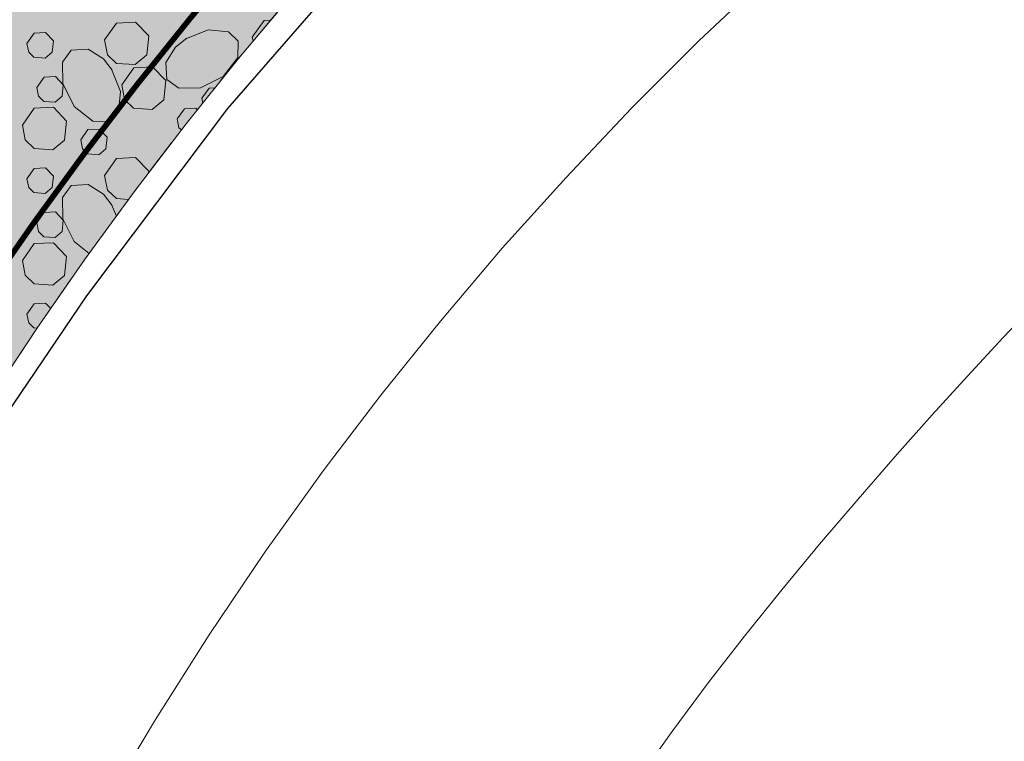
# Model space of a CAD drawing. Header units: metres. Extents: x 148425 to 149111, y 486065 to 486671.
# Tile 20 of 81: x 148547 to 148564, y 486322 to 486334. Entities that reach past the tile are written whole.
import ezdxf

# ---------------------------------------------------------------- set-up
doc = ezdxf.new("R2010")
doc.units = ezdxf.units.M
doc.header["$MEASUREMENT"] = 0
doc.linetypes.add('1-3 (0.10)', pattern=[4, 1, -3])
doc.linetypes.add('DGN Style 2', pattern=[1, 0.6, -0.4])
for name, color, linetype, lineweight in [('BWR-nieuw-belijning-1-3 streep dik 100', 51, '1-3 (0.10)', 0), ('BWR-verw-drain ø 80', 60, 'drainagew', 30), ('BWR-verw-situatie', 214, 'DGN Style 2', 13), ('TOP-L-topo objecten vlak', 7, 'Continuous', 0), ('WVB-alg-onderhoek', 7, 'Continuous', 30), ('WVB-pen-dik 013', 1, 'Continuous', 0), ('WVB-raster-20%', 254, 'Continuous', 30)]:
    doc.layers.add(name, color=color, linetype=linetype, lineweight=lineweight)
doc.styles.add('Style-WORKING', font='WORKING.shx')
doc.linetypes.add('drainagew', pattern='A,2.1,["V",Style-WORKING,S=0.700002,R=0,X=-0.228,Y=-0.367],2.9,-0.32,0.02,-0.32,0.4,-0.32,0.05,-0.32', length=6.75)

msp = doc.modelspace()

# ---------------------------------------------------------------- hatches: boundary and pattern name
at = {"layer": 'WVB-raster-20%', "linetype": 'Continuous', "lineweight": 0}
msp.add_hatch(color=256, dxfattribs=at).paths.add_polyline_path([(148533.282, 486328.506), (148542.896, 486322.419), (148542.892, 486322.421), (148544.421, 486325.181), (148546.054, 486327.762), (148546.882, 486329.013), (148547.738, 486330.245), (148548.621, 486331.456), (148549.521, 486332.632), (148550.449, 486333.789), (148551.401, 486334.925), (148552.377, 486336.041), (148553.375, 486337.138), (148554.393, 486338.216), (148555.43, 486339.275), (148556.497, 486340.325), (148557.585, 486341.355), (148558.694, 486342.365), (148559.822, 486343.352), (148560.969, 486344.318), (148562.134, 486345.261), (148563.317, 486346.181), (148564.517, 486347.077), (148573.278, 486353.429), (148578.585, 486357.139), (148574.733, 486362.601), (148561.632, 486353.285), (148552.063, 486346.543), (148550.539, 486345.454), (148549.684, 486344.812), (148548.837, 486344.158), (148548, 486343.493), (148547.171, 486342.817), (148546.351, 486342.13), (148545.54, 486341.432), (148544.74, 486340.724), (148543.949, 486340.006), (148543.217, 486339.324), (148542.494, 486338.632), (148541.78, 486337.931), (148541.074, 486337.222), (148540.377, 486336.504), (148539.687, 486335.78), (148539.072, 486335.12), (148538.464, 486334.454), (148537.863, 486333.781), (148537.269, 486333.103), (148536.681, 486332.418)], flags=0)

# ---------------------------------------------------------------- linework, layer by layer
at = {"layer": 'BWR-nieuw-belijning-1-3 streep dik 100', "color": 7, "const_width": 0.1, "flags": 128}
msp.add_lwpolyline([(148577.949, 486358.049), (148572.634, 486354.333), (148563.859, 486347.971), (148562.644, 486347.064), (148561.444, 486346.131), (148560.262, 486345.174), (148559.099, 486344.194), (148557.955, 486343.193), (148556.83, 486342.168), (148555.726, 486341.124), (148554.644, 486340.059), (148553.593, 486338.985), (148552.561, 486337.893), (148551.549, 486336.78), (148550.558, 486335.647), (148549.591, 486334.493), (148548.647, 486333.317), (148547.732, 486332.12), (148546.834, 486330.889), (148545.963, 486329.636), (148545.122, 486328.365), (148543.483, 486325.774)], dxfattribs=at)
at = {"layer": 'BWR-verw-drain ø 80', "linetype": 'drainagew', "ltscale": 2.5, "flags": 128}
msp.add_lwpolyline([(148596.266, 486369.117), (148578.743, 486356.723), (148563.976, 486346.242), (148561.521, 486344.319), (148558.7, 486341.894), (148555.809, 486339.141), (148553.772, 486337.013), (148552.603, 486335.61), (148550.251, 486332.904), (148547.758, 486329.592), (148545.938, 486326.911), (148544.092, 486323.91), (148542.892, 486321.749)], dxfattribs=at)
at = {"layer": 'BWR-verw-situatie', "flags": 128}
msp.add_lwpolyline([(148544.421, 486325.181), (148546.054, 486327.762), (148546.882, 486329.013), (148547.738, 486330.245), (148548.621, 486331.456), (148549.521, 486332.632), (148550.449, 486333.789), (148551.401, 486334.925), (148552.377, 486336.041), (148553.375, 486337.138), (148554.393, 486338.216), (148555.43, 486339.275), (148556.497, 486340.325), (148557.585, 486341.355), (148558.694, 486342.365), (148559.822, 486343.352), (148560.969, 486344.318), (148562.134, 486345.261), (148563.317, 486346.181), (148564.517, 486347.077), (148573.278, 486353.429), (148578.585, 486357.139)], dxfattribs=at)
at = {"layer": 'TOP-L-topo objecten vlak', "color": 7, "linetype": 'Continuous', "lineweight": 0, "flags": 128}
for points in [[(148570.529, 486346.442), (148568.342, 486345.675), (148565.805, 486343.592), (148565.157, 486342.296), (148566.067, 486340.731), (148559.812, 486335.256), (148558.589, 486334.099), (148557.398, 486332.908), (148556.238, 486331.685), (148555.112, 486330.431), (148554.02, 486329.146), (148552.963, 486327.834), (148551.944, 486326.495), (148550.915, 486325.061), (148549.927, 486323.596), (148548.98, 486322.103), (148548.075, 486320.584)], [(148554.142, 486315.531), (148554.656, 486316.474), (148555.19, 486317.407), (148555.742, 486318.329), (148556.312, 486319.241), (148556.899, 486320.141), (148557.504, 486321.029), (148558.124, 486321.906), (148558.749, 486322.748), (148559.392, 486323.577), (148560.051, 486324.394), (148560.722, 486325.201), (148561.404, 486325.999), (148562.093, 486326.791), (148562.71, 486327.485), (148563.334, 486328.172), (148563.966, 486328.853), (148564.606, 486329.526), (148565.907, 486330.851), (148572.757, 486336.899), (148576.384, 486339.694), (148570.529, 486346.442)]]:
    msp.add_lwpolyline(points, dxfattribs=at)
at = {"layer": 'WVB-alg-onderhoek', "lineweight": 40, "ltscale": 500}
msp.add_3dface([(148601.941, 486074.385), (149104.348, 486429.086), (148938.821, 486663.542), (148436.414, 486308.842)], dxfattribs=at)
at = {"layer": 'WVB-pen-dik 013'}
for p, q in [((148550.704, 486334.093), (148550.69, 486334.161)), ((148549.816, 486333), (148549.8, 486333.084)), ((148548.205, 486331.206), (148548.288, 486331))]:
    msp.add_line(p, q, dxfattribs=at)
at = {"layer": 'WVB-pen-dik 013', "flags": 128}
for points in [[(148548.08, 486334.114), (148548.293, 486334.411), (148548.628, 486334.431), (148548.86, 486334.189), (148548.825, 486333.851), (148548.618, 486333.679), (148548.288, 486333.701), (148548.133, 486333.854), (148548.08, 486334.114)], [(148550.69, 486334.161), (148550.9, 486334.461), (148551.017, 486334.467)], [(148546.708, 486334.054), (148546.835, 486334.234), (148547.035, 486334.246), (148547.175, 486334.101), (148547.153, 486333.896), (148547.03, 486333.791), (148546.83, 486333.809), (148546.738, 486333.899), (148546.708, 486334.054)], [(148549.518, 486334.136), (148549.91, 486334.294), (148550.273, 486334.261), (148550.443, 486334.096), (148550.438, 486333.804), (148550.175, 486333.471), (148549.773, 486333.271), (148549.395, 486333.264), (148549.18, 486333.416), (148549.163, 486333.719), (148549.335, 486333.989), (148549.535, 486334.146)], [(148548.205, 486333.599), (148548.363, 486333.206), (148548.328, 486332.844), (148548.168, 486332.674), (148547.875, 486332.679), (148547.543, 486332.941), (148547.34, 486333.344), (148547.335, 486333.721), (148547.488, 486333.936), (148547.788, 486333.954), (148548.058, 486333.781), (148548.215, 486333.581)], [(148548.385, 486333.321), (148548.595, 486333.621), (148548.93, 486333.639), (148549.163, 486333.396), (148549.13, 486333.059), (148548.923, 486332.886), (148548.59, 486332.911), (148548.435, 486333.064), (148548.385, 486333.321)], [(148546.883, 486333.276), (148547.01, 486333.456), (148547.21, 486333.466), (148547.35, 486333.321), (148547.33, 486333.119), (148547.205, 486333.014), (148547.008, 486333.029), (148546.913, 486333.119), (148546.883, 486333.276)], [(148549.8, 486333.084), (148549.928, 486333.261), (148550.031, 486333.267)], [(148546.628, 486332.606), (148546.838, 486332.906), (148547.175, 486332.924), (148547.405, 486332.681), (148547.373, 486332.344), (148547.165, 486332.171), (148546.833, 486332.196), (148546.678, 486332.349), (148546.628, 486332.606)], [(148549.365, 486332.719), (148549.493, 486332.899), (148549.693, 486332.911), (148549.721, 486332.881)], [(148549.437, 486332.523), (148549.395, 486332.564), (148549.365, 486332.719)], [(148547.658, 486332.349), (148547.785, 486332.529), (148547.985, 486332.539), (148548.125, 486332.394), (148548.105, 486332.191), (148547.98, 486332.086), (148547.783, 486332.101), (148547.688, 486332.191), (148547.658, 486332.349)], [(148548.08, 486331.721), (148548.293, 486332.019), (148548.628, 486332.039), (148548.86, 486331.796), (148548.857, 486331.765)], [(148546.708, 486331.661), (148546.835, 486331.841), (148547.035, 486331.854), (148547.175, 486331.709), (148547.153, 486331.504), (148547.03, 486331.399), (148546.83, 486331.416), (148546.738, 486331.506), (148546.708, 486331.661)], [(148548.503, 486331.294), (148548.288, 486331.309), (148548.133, 486331.461), (148548.08, 486331.721)], [(148547.807, 486330.34), (148547.543, 486330.549), (148547.34, 486330.951), (148547.335, 486331.329), (148547.488, 486331.544), (148547.788, 486331.561), (148548.058, 486331.389), (148548.215, 486331.189)], [(148546.883, 486330.884), (148547.01, 486331.064), (148547.21, 486331.074), (148547.35, 486330.929), (148547.33, 486330.726), (148547.205, 486330.621), (148547.008, 486330.636), (148546.913, 486330.726), (148546.883, 486330.884)], [(148546.628, 486330.214), (148546.838, 486330.514), (148547.175, 486330.531), (148547.405, 486330.289), (148547.373, 486329.951), (148547.165, 486329.779), (148546.833, 486329.804), (148546.678, 486329.956), (148546.628, 486330.214)], [(148546.708, 486329.269), (148546.835, 486329.449), (148547.035, 486329.461), (148547.127, 486329.366)], [(148546.886, 486329.019), (148546.83, 486329.024), (148546.738, 486329.114), (148546.708, 486329.269)]]:
    msp.add_lwpolyline(points, dxfattribs=at)
at = {"layer": 'WVB-raster-20%', "linetype": 'Continuous', "lineweight": 0, "flags": 128}
msp.add_lwpolyline([(148546.054, 486327.762), (148546.882, 486329.013), (148547.738, 486330.245), (148548.621, 486331.456), (148549.521, 486332.632), (148550.449, 486333.789), (148551.401, 486334.925), (148552.377, 486336.041), (148553.375, 486337.138), (148554.393, 486338.216), (148555.43, 486339.275), (148556.497, 486340.325), (148557.585, 486341.355), (148558.694, 486342.365), (148559.822, 486343.352), (148560.969, 486344.318), (148562.134, 486345.261), (148563.317, 486346.181), (148564.517, 486347.077), (148573.278, 486353.429), (148578.585, 486357.139)], dxfattribs=at)

doc.saveas('drawing.dxf')
